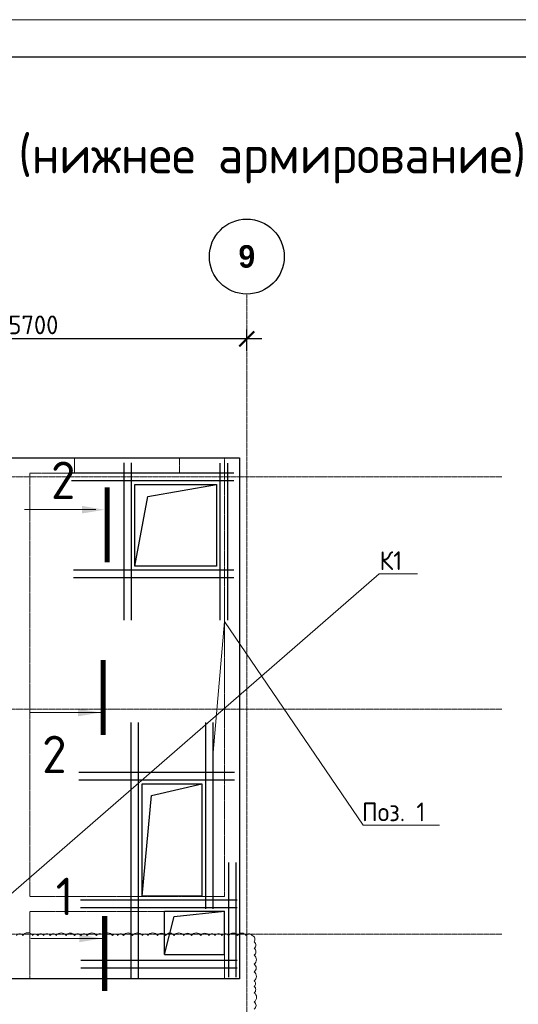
# Model space of a CAD drawing. Header units: millimetres. Extents: x -5898314 to 1055204, y -720802 to 1562611.
# Tile 250 of 256: x -88747 to -82089, y -82071 to -68930. Entities that reach past the tile are written whole.
import ezdxf
from ezdxf import colors
from ezdxf.entities.mleader import LeaderData, LeaderLine
from ezdxf.math import Vec2, Vec3

# ---------------------------------------------------------------- set-up
doc = ezdxf.new("R2010")
doc.units = ezdxf.units.MM
for name, pattern in [('______5', [1100, 800, -100, 100, -100]), ('CENTER2', [28.575, 19.05, -3.175, 3.175, -3.175]), ('DASHED', [7, 5, -2, 0]), ('осевая', [50.8, 31.75, -6.35, 6.35, -6.35])]:
    doc.linetypes.add(name, pattern=pattern)
for name, color, linetype, lineweight in [('_0.25', 114, 'Continuous', 25), ('_0.5', 94, 'Continuous', 50), ('Standard', 7, 'Continuous', 25), ('Осевая', 10, 'CENTER2', 20), ('Оси', 40, '______5', 18), ('Перекрытие ж_бетон', 1, 'Continuous', 30), ('подоснова', 151, 'Continuous', 5), ('СТЕНЫ', 3, 'Continuous', 30), ('ТОНКИЕ', 7, 'Continuous', 9), ('Узлы', 7, 'Continuous', 0)]:
    doc.layers.add(name, color=color, linetype=linetype, lineweight=lineweight)
doc.layers.add('ТОЛСТЫЕ_ОСНОВНЫЕ', color=6, linetype='Continuous')
doc.styles.add('Century Gothic', font='GOTHIC.TTF')
doc.styles.add('GOST-2.304_Type-B', font='GOST_Common.ttf')
doc.dimstyles.new('СПДС', dxfattribs={"dimscale": 100, "dimtxt": 2.5, "dimasz": 2, "dimexe": 1.25, "dimexo": 0, "dimtad": 1, "dimdec": 0, "dimrnd": 5, "dimtxsty": 'GOST-2.304_Type-B', "dimblk": 'ARCHTICK', "dimcen": 2.5, "dimdle": 2, "dimclrd": 1, "dimclre": 1, "dimclrt": 1, "dimadec": 0, "dimazin": 2, "dimtfac": 0.75, "dimtdec": 0, "dimtmove": 1, "dimatfit": 3, "dimfxl": 1, "dimtfillclr": 256, "dimtolj": 1, "dimarcsym": 1})

# ---------------------------------------------------------------- blocks, each defined once
blk = doc.blocks.new('*U1581')
at = {"layer": 'ТОЛСТЫЕ_ОСНОВНЫЕ', "color": 6}
blk.add_lwpolyline([(20, 5), (886, 5), (886, 415), (20, 415)], close=True, dxfattribs=at)
at = {"layer": 'ТОНКИЕ'}
blk.add_lwpolyline([(0, 0), (891, 0), (891, 420), (0, 420)], close=True, dxfattribs=at)
blk = doc.blocks.new('NSY101')
at = {"color": 0, "linetype": 'ByBlock', "lineweight": -2}
blk.add_circle((0, 0), 50, dxfattribs=at)
blk = doc.blocks.new('СЛОЖНЫЙ_ОБЪЕКТ_16')
at = {"layer": 'Оси', "color": 16, "linetype": 'Continuous', "lineweight": 25, "transparency": 33554687, "xscale": 9.999999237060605, "yscale": 9.999999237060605, "zscale": 9.999999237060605}
blk.add_blockref('NSY101', (31813, -989), dxfattribs=at)
at = {"layer": 'Оси', "color": 16, "linetype": 'Continuous', "lineweight": 25, "transparency": 33554687, "insert": (31813, -989), "char_height": 300, "width": 385, "attachment_point": 5, "style": 'Century Gothic'}
blk.add_mtext('\\A1;{\\fCentury Gothic|i0|b1;\\H300.000000;\\W1.000000;\\C16;9}\\P', dxfattribs=at)
blk = doc.blocks.new('*U1587')
at = {"layer": '_0.25', "ltscale": 100}
blk.add_lwpolyline([(0, 800), (1500, 800), (1500, 0), (0, 0)], close=True, dxfattribs=at)
at = {"layer": '_0.5', "color": 7, "lineweight": 30, "ltscale": 100}
for p, q in [((-150, 1620), (-150, -471)), ((-50, 1620), (-50, -471)), ((1550, -436), (1550, 1645)), ((1650, -436), (1650, 1645)), ((2320, 950), (-1100, 950)), ((2320, 850), (-1100, 850)), ((-168, -50), (2320, -50)), ((-168, -150), (2320, -150))]:
    blk.add_line(p, q, dxfattribs=at)
blk = doc.blocks.new('*U734')
at = {"layer": '_0.25', "ltscale": 100}
blk.add_lwpolyline([(0, 1090), (1090, 1090), (1090, 0), (0, 0)], close=True, dxfattribs=at)
at = {"layer": '_0.5', "color": 7, "lineweight": 30, "ltscale": 100}
for p, q in [((-150, 1910), (-150, -232)), ((-50, 1910), (-50, -232)), ((1140, -230), (1140, 1935)), ((1240, -230), (1240, 1935)), ((1378, 1240), (-720, 1240)), ((1378, 1140), (-720, 1140)), ((-720, -50), (1374, -50)), ((-720, -150), (1374, -150))]:
    blk.add_line(p, q, dxfattribs=at)
blk = doc.blocks.new('_None')
blk = doc.blocks.new('_ArchTick')
at = {"color": 0, "linetype": 'ByBlock', "const_width": 0.15}
blk.add_lwpolyline([(-0.5, -0.5), (0.5, 0.5)], dxfattribs=at)
blk = doc.blocks.new('*D1599')
at = {"layer": '_0.5', "color": 1, "lineweight": -2, "transparency": 16777216}
for p, q in [((-85514, -73190), (-91614, -73190)), ((-91414, -73348), (-91414, -73065)), ((-85714, -73348), (-85714, -73065))]:
    blk.add_line(p, q, dxfattribs=at)
at = {"layer": 'DEFPOINTS', "color": 0, "lineweight": 0, "transparency": 16777216}
for p in [(-91414, -73190), (-91414, -73348), (-85714, -73348)]:
    blk.add_point(p, dxfattribs=at)
at = {"layer": '_0.5', "color": 1, "lineweight": -2, "transparency": 16777216, "xscale": 200, "yscale": 200, "zscale": 200, "rotation": 180}
blk.add_blockref('_ArchTick', (-91414, -73190), dxfattribs=at)
at = {"layer": '_0.5', "color": 1, "lineweight": -2, "transparency": 16777216, "xscale": 200, "yscale": 200, "zscale": 200}
blk.add_blockref('_ArchTick', (-85714, -73190), dxfattribs=at)
at = {"layer": '_0.5', "color": 1, "lineweight": 0, "transparency": 16777216, "insert": (-88564, -73003), "char_height": 250, "attachment_point": 5, "style": 'GOST-2.304_Type-B'}
blk.add_mtext('\\A1;5700', dxfattribs=at)

msp = doc.modelspace()

# ---------------------------------------------------------------- linework, layer by layer
at = {"layer": '_0.5', "color": 240, "lineweight": 0, "true_color": 0xed1f24}
msp.add_lwpolyline([(-85616.53, -82134.59, 0.52056705), (-85616.53, -82038.68, 0.52056705), (-85616.53, -81916.34, 0.52056705), (-85616.53, -81832.75, 0.52056705), (-85616.53, -81757.82, 0.52056705), (-85616.53, -81639.04, 0.52056705), (-85616.53, -81534.96, 0.52056705), (-85616.53, -81415.2, 0.52056705), (-85616.53, -81323.49, 0.52056705), (-85616.53, -81239.03, 0.52056705), (-85644.98, -81150.58, 0.52056705), (-85722.82, -81150.58, 0.52056705), (-85838.81, -81150.58, 0.52056705), (-85957.02, -81150.58, 0.52056705), (-86046.3, -81150.58, 0.52056705), (-86139.4, -81150.58, 0.52056705), (-86219.25, -81150.58, 0.52056705), (-86329.64, -81150.58, 0.52056705), (-86453.17, -81150.58, 0.52056705), (-86558.11, -81150.58, 0.52056705), (-86684.37, -81150.58, 0.52056705), (-86799.48, -81150.58, 0.52056705), (-86907.96, -81150.58, 0.52056705), (-87034.86, -81150.58, 0.52056705), (-87109.14, -81150.58, 0.52056705), (-87238.59, -81150.58, 0.52056705), (-87361.74, -81150.58, 0.52056705), (-87439.37, -81150.58, 0.52056705), (-87507.13, -81150.58, 0.52056705), (-87629.7, -81150.58, 0.52056705), (-87721.09, -81150.58, 0.52056705), (-87846.1, -81150.58, 0.52056705), (-87930.66, -81150.58, 0.52056705), (-88013.64, -81150.58, 0.52056705), (-88128.55, -81150.58, 0.52056705), (-88257.47, -81150.58, 0.52056705), (-88340.83, -81150.58, 0.52056705), (-88427.14, -81150.58, 0.52056705), (-88505.4, -81150.58, 0.52056705), (-88573.33, -81150.58, 0.52056705), (-88705.26, -81150.58, 0.52056705), (-88790.93, -81150.58, 0.52056705)], format="xyb", dxfattribs=at)
at = {"layer": 'Standard', "color": 7, "linetype": 'Continuous', "lineweight": 25, "transparency": 33554687}
for points in [[(-87208.69, -76222.87), (-87034.17, -75293.42), (-86118.69, -75132.87)], [(-87113.77, -80627.78), (-86989.05, -79284.21), (-86313.77, -79127.78)], [(-86813.77, -81408.09), (-86686.61, -80898.8), (-86013.77, -80827.8)]]:
    msp.add_lwpolyline(points, dxfattribs=at)
at = {"layer": 'Осевая', "color": 7, "linetype": 'ByBlock', "lineweight": 30}
for p, q in [((-85960.14, -80176.42), (-85960.14, -81709.47)), ((-85860.14, -80176.42), (-85860.14, -81709.47)), ((-87930.14, -81482), (-85844.97, -81482)), ((-87930.14, -81582), (-85843.97, -81582))]:
    msp.add_line(p, q, dxfattribs=at)
at = {"layer": 'Оси', "color": 16, "linetype": 'осевая', "lineweight": 0, "ltscale": 0.5, "transparency": 33554687}
for p, q in [((-85713.77, -72600.81), (-85713.77, -83997.24)), ((-97454.8, -75032.78), (-82306.97, -75032.78)), ((-97454.8, -78132.78), (-82306.97, -78132.78)), ((-97454.8, -81132.78), (-82306.97, -81132.78))]:
    msp.add_line(p, q, dxfattribs=at)
at = {"layer": 'Перекрытие ж_бетон', "color": 3}
for p, q in [((-86813.77, -80827.8), (-86013.77, -80827.8)), ((-86813.77, -81408.09), (-86813.77, -80827.8)), ((-86013.77, -81408.09), (-86013.77, -80827.8)), ((-86813.77, -81408.09), (-86013.77, -81408.09))]:
    msp.add_line(p, q, dxfattribs=at)
at = {"layer": 'Перекрытие ж_бетон', "color": 3, "elevation": 360}
msp.add_lwpolyline([(-93163.77, -74777.79), (-85813.91, -74777.79), (-85813.91, -81731.79), (-93163.77, -81731.79)], close=True, dxfattribs=at)
at = {"layer": 'Перекрытие ж_бетон', "color": 3}
for points in [[(-87208.69, -75132.87), (-86118.69, -75132.87), (-86118.69, -76222.87), (-87208.69, -76222.87), (-87208.69, -75132.87)], [(-86313.77, -80627.78), (-87113.77, -80627.78), (-87113.77, -79127.78), (-86313.77, -79127.78), (-86313.77, -80627.78)]]:
    msp.add_lwpolyline(points, close=True, dxfattribs=at)
at = {"layer": 'СТЕНЫ', "color": 252, "linetype": 'DASHED', "lineweight": 0, "ltscale": 0.5, "true_color": 0x939598, "transparency": 33554687}
for p, q in [((-86013.77, -74781), (-86013.77, -80631)), ((-86013.77, -74781), (-86013.77, -74781)), ((-88613.77, -74981), (-86013.77, -74981)), ((-88613.77, -74981), (-88613.77, -74981)), ((-88613.77, -74981), (-88613.77, -80631)), ((-86013.77, -74981), (-86013.77, -74981)), ((-85813.91, -81731.79, 360), (-85813.77, -75031)), ((-86013.77, -80631), (-88613.77, -80631)), ((-88613.77, -80631), (-88613.77, -80631)), ((-86013.77, -80631), (-86013.77, -80631)), ((-88613.77, -80831), (-88613.77, -80831)), ((-86013.77, -80831), (-88613.77, -80831)), ((-88613.77, -80831), (-88613.77, -81731)), ((-86113.77, -80831), (-86113.77, -80831)), ((-86013.77, -81731.79, 360), (-86013.77, -80831)), ((-90783.77, -81731), (-88613.77, -81731)), ((-88613.77, -81731), (-88613.77, -81731))]:
    msp.add_line(p, q, dxfattribs=at)
msp.add_lwpolyline([(-85813.77, -75031), (-85813.63, -74781.01), (-93163.63, -74781.01), (-93163.63, -75031)], dxfattribs=at)
at = {"layer": 'СТЕНЫ', "color": 252, "linetype": 'DASHED', "lineweight": 0, "ltscale": 0.5, "true_color": 0x939598, "transparency": 33554687, "elevation": -360}
msp.add_lwpolyline([(-88013.37, -74778.01), (-86613.63, -74778.01), (-86613.63, -74981.01), (-88013.37, -74981.01)], close=True, dxfattribs=at)
at = {"layer": 'Узлы', "color": 1, "linetype": 'Continuous', "lineweight": 0}
for p, q in [((-87730.9, -75464.99), (-88680.9, -75464.99)), ((-87667.32, -78177.18), (-88617.32, -78177.18)), ((-87648.75, -81191.75), (-88598.75, -81191.75))]:
    msp.add_line(p, q, dxfattribs=at)
at = {"layer": 'Узлы', "color": 1, "linetype": 'Continuous', "lineweight": 0, "const_width": 70}
for points in [[(-87578.79, -75170.12), (-87578.79, -76170.12)], [(-87632.32, -78477.18), (-87632.32, -77477.18)], [(-87613.75, -80891.75), (-87613.75, -81891.75)]]:
    msp.add_lwpolyline(points, dxfattribs=at)
at = {"layer": 'Узлы', "color": 1, "linetype": 'Continuous', "lineweight": 0}
for points in [[(-87613.79, -75470.12), (-87914.24, -75419.84), (-87914.24, -75520.4)], [(-87667.32, -78177.18), (-87967.77, -78126.9), (-87967.77, -78227.46)], [(-87648.75, -81191.75), (-87949.2, -81141.47), (-87949.2, -81242.02)]]:
    msp.add_solid(points, dxfattribs=at)

# ---------------------------------------------------------------- block references
at = {"xscale": 100, "yscale": 100, "zscale": 100}
msp.add_blockref('*U1581', (-104886.91, -110930.12), dxfattribs=at)
at = {"ltscale": 100, "rotation": 90}
for name, p in [('*U734', (-86118.69, -76222.87)), ('*U1587', (-86313.77, -80627.78))]:
    msp.add_blockref(name, p, dxfattribs=at)
at = {"layer": 'Оси', "color": 16, "linetype": 'Continuous', "lineweight": 25, "transparency": 33554687}
msp.add_blockref('СЛОЖНЫЙ_ОБЪЕКТ_16', (-117527.29, -71102.37), dxfattribs=at)

# ---------------------------------------------------------------- texts
at = {"layer": 'Узлы', "color": 80, "linetype": 'Continuous', "lineweight": 0, "style": 'GOST-2.304_Type-B'}
msp.add_text('Плита покрытияна отм. +47,120 (нижнее армирование)', height=500, dxfattribs=at).set_placement((-98701.36, -70980.3))
at = {"layer": 'Узлы', "color": 1, "linetype": 'Continuous', "lineweight": 0, "char_height": 500, "attachment_point": 5, "style": 'GOST-2.304_Type-B'}
for s, insert in [('2', (-88165.99, -75076.8)), ('2', (-88284.36, -78735.66)), ('1', (-88147.12, -80631))]:
    msp.add_mtext_dynamic_manual_height_columns(s, width=723.8798, gutter_width=25, heights=[0], dxfattribs=dict(at, insert=insert))

# ---------------------------------------------------------------- dimensions: what is measured, and where the dimension line sits
at = {"layer": '_0.5', "color": 1, "lineweight": 0}
dim = msp.add_linear_dim(base=(-91413.77, -73190.07), p1=(-85713.77, -73347.53), p2=(-91413.77, -73347.53), dimstyle='СПДС', dxfattribs=at)
dim.commit()
dim.dimension.update_dxf_attribs({"geometry": '*D1599', "text_midpoint": (-88563.77, -73002.57)})

# ---------------------------------------------------------------- leaders
at = {"layer": 'подоснова', "color": 2, "lineweight": 0, "ltscale": 0.3}
ml = msp.add_multileader_mtext('Standard', dxfattribs=at)
ml.set_content('К1 ', color=2, style='GOST-2.304_Type-B')
ml.set_leader_properties(color=256, linetype='ByLayer', lineweight=15)
ml.set_arrow_properties(name='NONE')
ml.build(insert=Vec2(0, 0))
ml.multileader.update_dxf_attribs({"text_left_attachment_type": 6, "text_right_attachment_type": 6, "dogleg_length": 0.1, "arrow_head_size": 18})
ctx = ml.context
ctx.base_point, ctx.char_height, ctx.arrow_head_size, ctx.landing_gap_size, ctx.plane_origin = Vec3(-83948.1, -76324.77, -360), 250, 18, 20, Vec3(-88317.08, -72116.35, -360)
ctx.left_attachment, ctx.right_attachment, ctx.text_align_type = 6, 6, 1
notes = []
notes.append((ctx, [(0, (1, 1, 0), (-83948.2, -76324.77, -360), (1, 0), 0.1, [(8, [(-89147.97, -75227.26, -360), (-89756.56, -77676.83, -360), (-90006.51, -75231.74, -360), (-89144.41, -78197.12, -360), (-90002.91, -78195.71, -360), (-89758.27, -79478.01, -360), (-89142.91, -80085.71, -360), (-90005.83, -80085.71, -360), (-89752.96, -81370.75, -360)], 0, [])])]))
ctx.mtext.insert, ctx.mtext.alignment, ctx.mtext.flow_direction = Vec3(-83790.6, -76024.77, -360), 2, 5
ml = msp.add_multileader_mtext('Standard', dxfattribs=at)
ml.set_content('Поз. 1', color=2, style='GOST-2.304_Type-B')
ml.set_leader_properties(color=256, linetype='ByLayer', lineweight=15)
ml.set_arrow_properties(name='NONE')
ml.build(insert=Vec2(0, 0))
ml.multileader.update_dxf_attribs({"text_left_attachment_type": 6, "text_right_attachment_type": 6, "dogleg_length": 0.1, "arrow_head_size": 18})
ctx = ml.context
ctx.base_point, ctx.char_height, ctx.arrow_head_size, ctx.landing_gap_size, ctx.plane_origin = Vec3(-84160.15, -79677.94), 250, 18, 20, Vec3(-91067.17, -76530.62)
ctx.left_attachment, ctx.right_attachment, ctx.text_align_type = 6, 6, 1
notes.append((ctx, [(0, (1, 1, 0), (-84160.25, -79677.94), (1, 0), 0.1, [(2, [(-86163.77, -80777.78), (-86163.77, -78708.01), (-86013.77, -76963.04)], 0, [])])]))
ctx.mtext.insert, ctx.mtext.alignment, ctx.mtext.flow_direction = Vec3(-83753.6, -79377.94), 2, 5
for ctx, leaders in notes:
    for number, flags, end, landing, length, lines in leaders:
        leader = LeaderData()
        leader.index, (leader.has_last_leader_line, leader.has_dogleg_vector, leader.attachment_direction) = number, flags
        leader.last_leader_point, leader.dogleg_vector, leader.dogleg_length = Vec3(end), Vec3(landing), length
        for number, points, colour, breaks in lines:
            line = LeaderLine()
            line.index, line.vertices, line.color, line.breaks = number, Vec3.list(points), colors.encode_raw_color(colour), breaks
            leader.lines.append(line)
        ctx.leaders.append(leader)

doc.saveas('drawing.dxf')
